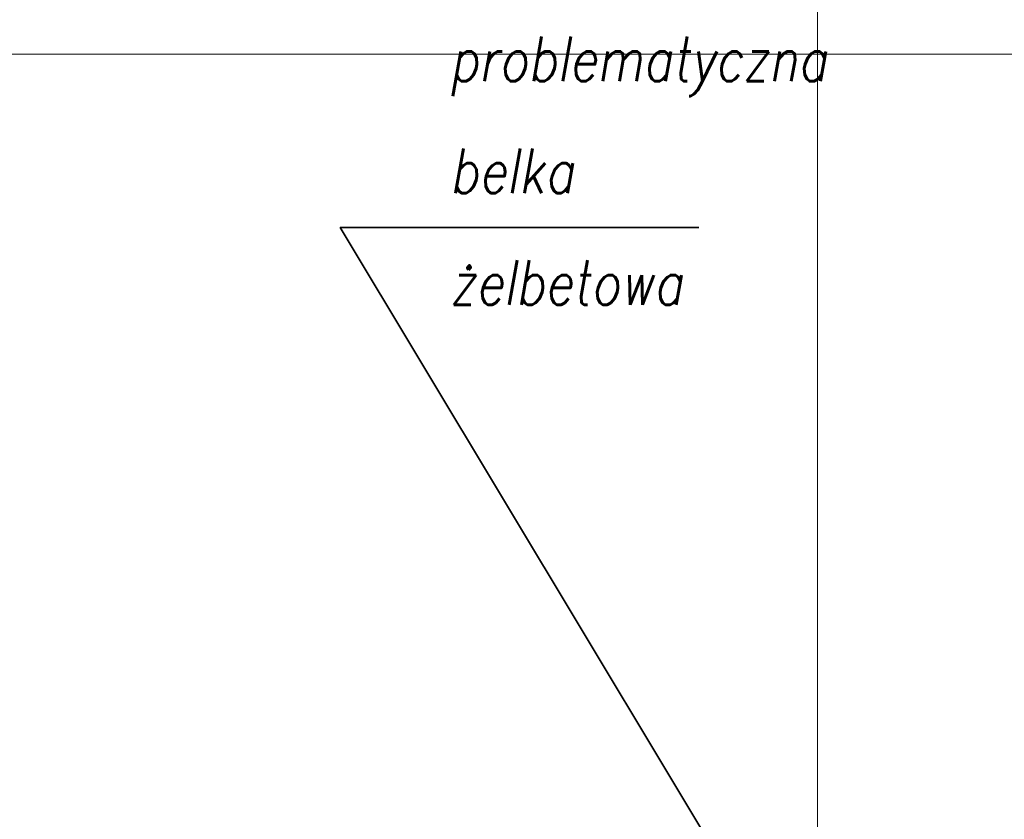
# Model space of a CAD drawing. Header units: metres. Extents: x 7408630 to 15602436, y 5561464 to 13303678.
# Tile 85 of 123: x 7412154 to 7413255, y 5564527 to 5565421. Entities that reach past the tile are written whole.
import ezdxf
from ezdxf.enums import TextEntityAlignment as Align

# ---------------------------------------------------------------- set-up
doc = ezdxf.new("R2010")
doc.units = ezdxf.units.M
doc.header["$MEASUREMENT"] = 0
for name, color, linetype, lineweight in [('!! 0_Opis_pom', 9, 'Continuous', 13), ('!! 1_OPIS POM NOWE', 140, 'Continuous', 5), ('Granica', 112, 'Continuous', 80)]:
    doc.layers.add(name, color=color, linetype=linetype, lineweight=lineweight)
doc.layers.add('!! 0_ramki', color=66, linetype='Continuous', lineweight=9, plot=False)
doc.layers.add('!! UWAGI', color=14, linetype='Continuous', lineweight=35, plot=False)
doc.styles.add('50', font='ROMANS.shx', dxfattribs={"width": 0.8, "oblique": 10, "height": 10})
doc.styles.add('ARIAL', font='tahoma.ttf')

# ---------------------------------------------------------------- blocks, each defined once
blk = doc.blocks.new('A$C9c944097')
at = {"layer": '!! 0_ramki'}
for points in [[(-371.78226, 1095.53977), (3828.21774, 1095.53977), (3828.21774, -1874.46023), (-371.78226, -1874.46023)], [(2343.21774, -4602.5562), (2343.21774, -402.5562), (5313.21774, -402.5562), (5313.21774, -4602.5562)]]:
    blk.add_lwpolyline(points, close=True, dxfattribs=at)
at = {"layer": '!! UWAGI'}
blk.add_lwpolyline([(2446.5, -3129.47213), (1809.55285, -2068.56439), (2210.68789, -2068.56439)], dxfattribs=at)
at = {"layer": '!! 0_Opis_pom', "ltscale": 0.7, "style": 'ARIAL'}
for tag, p in [('B2,14', (2497.12282, -23.97252)), ('B2,12', (1965.56932, -35.77631)), ('B2,11', (1692.08817, -60.77765)), ('B2,16', (3818.15438, -63.71828)), ('B2,17', (4129.82322, -93.25972)), ('B2,19.1', (5324.74708, -87.92078)), ('B2,10', (1351.71035, -111.25665)), ('B2,15', (3189.46558, -109.69496)), ('B2,13', (2272.99389, -121.89624)), ('A2,5', (1075.52681, -127.78965)), ('B2,18', (4545.51277, -234.12017)), ('B2,19', (5775.76711, -239.42159)), ('A2,4', (318.83322, -329.3265)), ('A2.1', (994.53557, -353.44633)), ('B2.7', (3171.3557, -458.01164)), ('A2.2', (994.53557, -692.67095)), ('B2.2', (3599.26223, -690.3637)), ('B2,21', (4593.23787, -912.69388)), ('A2.3', (455.44717, -940.66614)), ('B2,9', (1798.58924, -939.09545)), ('B2,4', (3116.67143, -940.65712)), ('B2,3', (3297.35823, -941.16418)), ('B2,8', (2517.28573, -960.07338)), ('B2.1', (3927.81794, -970.24709)), ('B2,20', (5834.09772, -965.70749)), ('B2,5', (3309.56672, -1129.12418)), ('B2,6', (3122.36837, -1171.43557)), ('C2,2', (3435.86614, -1487.77973)), ('C2,1', (3957.73656, -2408.10352)), ('C2,3', (3457.72791, -2555.15039)), ('D1,1', (2554.19917, -3205.91504)), ('C2,4', (3866.78124, -3285.77383)), ('D1,6', (1380.86316, -3373.10994)), ('D1,4', (1780.27581, -3366.18103)), ('D1,3', (2098.36626, -3546.18257)), ('C2,5', (3178.15957, -3610.67242)), ('D1,5', (1914.6928, -3621.18339)), ('D1,2', (2201.15492, -3794.18451)), ('D1,7', (477.95048, -4408.76849)), ('D1,8', (338.43039, -4834.32895))]:
    blk.add_attdef(tag, text='', height=11.968, dxfattribs=at).set_placement(p, align=Align.MIDDLE_CENTER)
at = {"layer": '!! 1_OPIS POM NOWE', "style": 'ARIAL'}
for tag, p in [('C2.5B', (3593.7377, -3168.5911)), ('C2,5C', (3526.78796, -3281.02046)), ('C2.4', (3997.15534, -3347.99835)), ('E2,2', (2945.33506, -3413.31629)), ('C2,5A', (3566.4961, -3615.37865)), ('E2.9', (3984.52714, -3783.77287)), ('E2.7', (4645.53364, -3784.14655)), ('D1,2', (2903.25587, -3794.18451)), ('E2.2', (3405.83089, -4049.74196)), ('E2.8', (4380.36687, -4058.97571)), ('E2.6', (5154.87983, -4066.29138)), ('E2.1', (4427.07303, -4318.94156)), ('E2,3', (3401.59976, -4465.83792)), ('E2.4', (3758.95342, -4705.0924)), ('E2.5', (5238.11734, -4786.79525))]:
    blk.add_attdef(tag, text='', height=11.968, dxfattribs=at).set_placement(p, align=Align.MIDDLE_CENTER)
at = {"layer": '!! UWAGI', "insert": (1931.63802, -1854.84373), "char_height": 50, "attachment_point": 1, "line_spacing_factor": 1.5, "style": '50'}
blk.add_mtext_dynamic_manual_height_columns('problematyczna belka żelbetowa', width=390.6149898, gutter_width=50, heights=[0], dxfattribs=at)

msp = doc.modelspace()

# ---------------------------------------------------------------- block references
at = {"layer": 'Granica'}
msp.add_blockref('A$C9c944097', (7410702.59401, 5567256.9858), dxfattribs=at)

doc.saveas('drawing.dxf')
